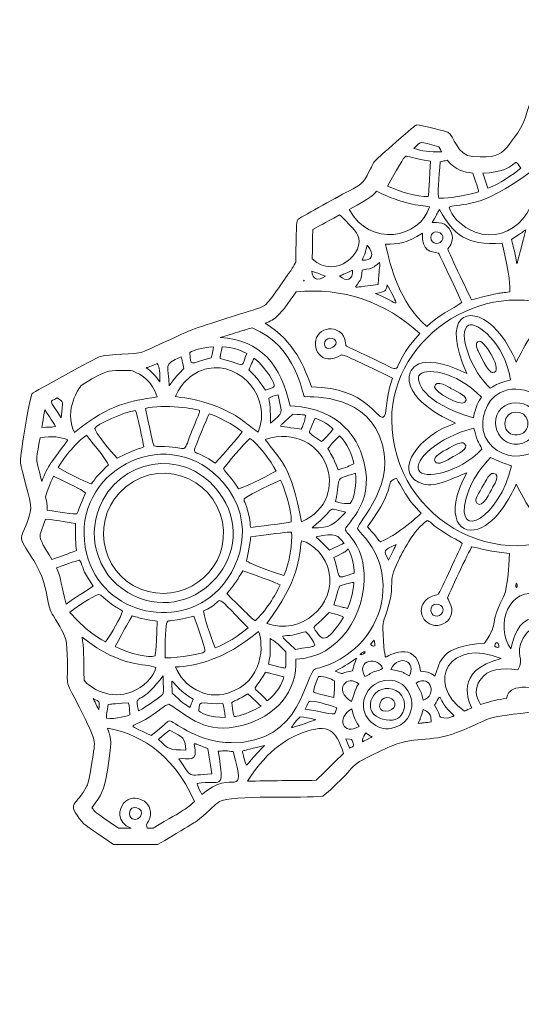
# Model space of a CAD drawing. Header units: inches. Extents: x 24 to 844, y 44 to 821.
# Tile 1 of 5: x 24 to 353, y 175 to 821. Entities that reach past the tile are written whole.
import ezdxf

# ---------------------------------------------------------------- set-up
doc = ezdxf.new("R2010")
doc.units = ezdxf.units.IN
doc.header["$MEASUREMENT"] = 0
doc.layers.add('Layer 1', color=7, linetype='Continuous')

msp = doc.modelspace()

# ---------------------------------------------------------------- linework, layer by layer
at = {"layer": 'Layer 1', "lineweight": 0}
for points, knots in [([(805.5, 345.81), (793.53, 324.5), (792.35, 322.42), (787.32, 308.6), (784.67, 301.33), (762.88, 244.6), (762.07, 241.9), (759.72, 233.99), (755.29, 213.09), (753.63, 211.59), (749.79, 208.12), (726.66, 210.12), (719.3, 203.53), (697.52, 184.05), (697.07, 179.56), (690.16, 177.04), (688.97, 177.47), (691.17, 175.37), (659.79, 195.78), (652.49, 195.78), (651.85, 196.6), (644.31, 192.7), (623.06, 181.73), (642.34, 187), (599.68, 199.52), (582.22, 204.64), (588.27, 200.49), (567.72, 221.21), (563.19, 241.92), (564.52, 240.27), (557.85, 248.77), (546.63, 263.09), (547.69, 262.17), (528.18, 272.92), (514.1, 280.68), (519.44, 280.46), (496.4, 280.19), (474.13, 291.97), (475.64, 291.25), (474.82, 294.48), (470.84, 310.23), (480.76, 296.52), (448.31, 338.26), (437.37, 352.33), (437.6, 353.79), (427.26, 355.05), (397.25, 358.69), (407.42, 355.65), (389.48, 364.18), (376.51, 370.34), (379.85, 369.41), (359.13, 367), (324.28, 362.96), (338.94, 364.49), (310.96, 353.71), (292.58, 346.63), (283.47, 352.09), (265.88, 343.82), (233.25, 328.48), (252.3, 336.95), (223.28, 311.89), (211.28, 310.49), (162.87, 312.96), (155.39, 308.4), (152.56, 306.67), (149.36, 302.88), (142.32, 297.03), (139.78, 294.92), (141.49, 295.9), (114.83, 280.22), (114.83, 280.22), (85.86, 280.29), (85.86, 280.29), (66.63, 293.45), (67.39, 292.75), (65.44, 295.06), (53.96, 308.55), (61.91, 305.04), (68.4, 318.7), (69.54, 321.1), (69.44, 320.28), (72.5, 338.91), (73.61, 345.62), (73.89, 347.34), (71.88, 352.44), (67.29, 364.13), (56.36, 383.58), (55.89, 385.48), (55.15, 388.5), (56.36, 403.28), (55.03, 412.4), (54.08, 418.84), (50.45, 423.5), (46.47, 430.24), (44.25, 433.99), (44.59, 431.76), (41.76, 446.17), (38.03, 465.22), (25.37, 475.76), (25.54, 481.66), (25.63, 484.59), (31.55, 494.84), (31.65, 500.71), (31.74, 506), (25.48, 526.45), (24.84, 530.47), (24.39, 533.32), (30.53, 572.11), (32.51, 576.19), (33.98, 577.25), (74.37, 599.7), (77.43, 600.57), (82.68, 602.06), (100.58, 601.9), (104.59, 603.28), (106.7, 604.01), (128.92, 614.39), (135.07, 617.02), (143, 620.41), (172.56, 629.34), (174.29, 629.95), (183.38, 633.15), (184.33, 631.07), (192.47, 642.95), (205.69, 662.25), (199.4, 651.97), (205.52, 662.36), (205.88, 684.12), (205.66, 688.46), (206.93, 690.31), (207.7, 691.43), (231.13, 704.15), (240.27, 709.05), (248.63, 713.53), (249.31, 713.56), (253.74, 722.03), (258.37, 730.9), (254.91, 726.54), (271.67, 741.51), (284.45, 752.91), (283.95, 751.89), (284.86, 752.43), (288.49, 752.3), (305.07, 747.84), (305.23, 747.75), (309.43, 745.59), (311.08, 732.11), (321.74, 731.6), (335.47, 730.93), (339.33, 732.33), (343.87, 737.57), (343.99, 737.71), (353.67, 749.56), (355.57, 755.7), (356.39, 758.3), (363.51, 779.13), (364.37, 783.59), (365.8, 791.04), (364.18, 800.32), (366.21, 802.45), (368.19, 804.52), (408.19, 806.02), (412.07, 805.98), (415.01, 805.94), (413.04, 806.66), (446.5, 793.09), (458.38, 788.27), (486.47, 795.25), (490.51, 793.12), (491.92, 792.39), (494.81, 788.65), (494.92, 786.31), (495.04, 783.69), (494.15, 783.75), (476.5, 751.6), (467.7, 735.58), (473.26, 732.85), (485.99, 721.16), (507.12, 701.77), (496.94, 708.57), (536.52, 689.37), (576.69, 669.86), (578.17, 657.32), (597.66, 728.98), (619.17, 808.07), (602.9, 821.48), (614.78, 817.41), (617.88, 816.35), (632.29, 783.15), (634.07, 775.58), (638.11, 758.41), (638.84, 750.82), (642.46, 746.48), (645.93, 742.31), (661.86, 736.13), (663.79, 733.55), (665.63, 731.07), (668.3, 710.08), (669.69, 706.37), (671.66, 701.12), (679.36, 693.18), (681.21, 689.17), (682.01, 687.45), (687.93, 662.61), (688.74, 659.59), (690.66, 652.45), (692.05, 651.72), (701.22, 644.51), (746.39, 608.97), (737.9, 617.31), (748.67, 596.96), (758.86, 577.71), (758.65, 576.06), (768.35, 574.48), (775.21, 573.35), (779.79, 567.96), (780.13, 563.46), (781.17, 549.62), (775.86, 557.58), (804.16, 523.89), (827.22, 496.42), (817.84, 511.27), (830.39, 471.63), (844.45, 427.22), (840.38, 460.72), (826.57, 400.98), (818.24, 364.92), (823.75, 378.23), (805.5, 345.81)], [0, 0, 0, 0, 1, 1, 1, 2, 2, 2, 3, 3, 3, 4, 4, 4, 5, 5, 5, 6, 6, 6, 7, 7, 7, 8, 8, 8, 9, 9, 9, 10, 10, 10, 11, 11, 11, 12, 12, 12, 13, 13, 13, 14, 14, 14, 15, 15, 15, 16, 16, 16, 17, 17, 17, 18, 18, 18, 19, 19, 19, 20, 20, 20, 21, 21, 21, 22, 22, 22, 23, 23, 23, 24, 24, 24, 25, 25, 25, 26, 26, 26, 27, 27, 27, 28, 28, 28, 29, 29, 29, 30, 30, 30, 31, 31, 31, 32, 32, 32, 33, 33, 33, 34, 34, 34, 35, 35, 35, 36, 36, 36, 37, 37, 37, 38, 38, 38, 39, 39, 39, 40, 40, 40, 41, 41, 41, 42, 42, 42, 43, 43, 43, 44, 44, 44, 45, 45, 45, 46, 46, 46, 47, 47, 47, 48, 48, 48, 49, 49, 49, 50, 50, 50, 51, 51, 51, 52, 52, 52, 53, 53, 53, 54, 54, 54, 55, 55, 55, 56, 56, 56, 57, 57, 57, 58, 58, 58, 59, 59, 59, 60, 60, 60, 61, 61, 61, 62, 62, 62, 63, 63, 63, 64, 64, 64, 65, 65, 65, 66, 66, 66, 67, 67, 67, 68, 68, 68, 69, 69, 69, 70, 70, 70, 71, 71, 71, 72, 72, 72, 73, 73, 73, 74, 74, 74, 75, 75, 75, 76, 76, 76, 76]), ([(299.31, 738.13), (285.31, 741.8), (288.88, 742.27), (282.85, 736.99), (288.3, 735.43), (293.15, 734.48), (301.21, 734.72), (300.48, 735.98), (301.3, 734.47), (299.31, 738.13)], [0, 0, 0, 0, 1, 1, 1, 2, 2, 2, 3, 3, 3, 3]), ([(292.39, 705.38), (292.74, 708.14), (292.7, 707.11), (293.82, 728.54), (281.92, 730.45), (278.97, 732.25), (277.72, 731.83), (276.56, 731.44), (275.61, 729.76), (265.64, 712.3), (272.92, 709.04), (285.15, 705.12), (292.39, 705.38)], [0, 0, 0, 0, 1, 1, 1, 2, 2, 2, 3, 3, 3, 4, 4, 4, 4]), ([(328.25, 720.76), (328.55, 719.84), (328.02, 721.42), (331.55, 710.87), (338.46, 713.3), (348.25, 719.99), (353.16, 724.12), (346.88, 733.54), (353.25, 721.68), (328.25, 720.76)], [0, 0, 0, 0, 1, 1, 1, 2, 2, 2, 3, 3, 3, 3]), ([(304.91, 729.26), (299.95, 728.21), (303.97, 729.18), (300.28, 728.15), (299.35, 718.68), (298.26, 705.28), (299.44, 704.38), (300, 703.95), (315.92, 705.36), (325.46, 708.6), (324.89, 710.7), (325.03, 710.56), (321.65, 720.88), (315.44, 721.53), (310.86, 722.42), (304.91, 729.26)], [0, 0, 0, 0, 1, 1, 1, 2, 2, 2, 3, 3, 3, 4, 4, 4, 5, 5, 5, 5]), ([(306.23, 698.55), (306.8, 693.15), (314.2, 686.66), (319.01, 683.94), (341.44, 671.29), (369.56, 693.89), (360.09, 722.09), (325.31, 696.15), (314.32, 701.56), (306.23, 698.55)], [0, 0, 0, 0, 1, 1, 1, 2, 2, 2, 3, 3, 3, 3]), ([(240.62, 696.94), (254.06, 671.62), (287.15, 678.04), (293.22, 698.69), (287.02, 699.68), (275.51, 700.23), (258.45, 709), (255.87, 705.79), (256.15, 705.62), (240.62, 696.94)], [0, 0, 0, 0, 1, 1, 1, 2, 2, 2, 3, 3, 3, 3]), ([(216.65, 683.77), (216.55, 679.73), (216.6, 682.77), (216.3, 664.48), (231.6, 650.22), (251.69, 668.71), (246.02, 680.35), (244.79, 682.88), (236.06, 692.18), (234.25, 693.42), (222.52, 686.99), (222.52, 686.99), (216.65, 683.77)], [0, 0, 0, 0, 1, 1, 1, 2, 2, 2, 3, 3, 3, 4, 4, 4, 4]), ([(299.7, 696.88), (296.33, 691.31), (300.31, 696.98), (294.89, 688.3), (297.94, 688.31), (304.54, 689.21), (307.45, 682.14), (309.76, 676.5), (306.6, 673.08), (305.21, 671.22), (306.13, 667.86), (320.75, 637.78), (320.81, 637.67), (341.16, 643.1), (337.57, 641.56), (345.88, 642.93), (346.19, 647.22), (346.07, 651.71), (340.98, 674.81), (316.56, 673.43), (309.39, 680.21), (299.7, 696.88)], [0, 0, 0, 0, 1, 1, 1, 2, 2, 2, 3, 3, 3, 4, 4, 4, 5, 5, 5, 6, 6, 6, 7, 7, 7, 7]), ([(264.45, 674.09), (267.65, 659.14), (273.52, 635.9), (291.43, 620.12), (298.22, 627.03), (308.73, 631.79), (314.46, 635.95), (314.35, 636.25), (300.72, 665.62), (299.03, 668.33), (294.27, 669.29), (287.87, 669.26), (288.57, 681.5), (278.36, 674.77), (272.41, 674.12), (264.45, 674.09)], [0, 0, 0, 0, 1, 1, 1, 2, 2, 2, 3, 3, 3, 4, 4, 4, 5, 5, 5, 5]), ([(294.15, 678.69), (293.99, 673.42), (300.94, 673.52), (302.04, 677.72), (303.23, 682.23), (294.33, 684.7), (294.15, 678.69)], [0, 0, 0, 0, 1, 1, 1, 2, 2, 2, 2]), ([(350.62, 661.19), (351.01, 662.68), (353.34, 671.66), (356.45, 683.62), (353.07, 681.24), (355.63, 682.93), (347.01, 677.34), (348.1, 671.04), (347.51, 677.37), (350.62, 661.19)], [0, 0, 0, 0, 1, 1, 1, 2, 2, 2, 3, 3, 3, 3]), ([(249.16, 663.7), (255.02, 663.14), (257.87, 666.87), (252.39, 673.5), (250.47, 665.71), (251.03, 669.02), (249.16, 663.7)], [0, 0, 0, 0, 1, 1, 1, 2, 2, 2, 2]), ([(244.57, 646.11), (246.71, 645.98), (243.61, 645.65), (259.55, 647.82), (259.94, 658.22), (260.83, 658.02), (260.51, 662.15), (254.93, 658.27), (258.11, 658.75), (248.98, 657.2), (248.51, 650.27), (248.72, 652.07), (244.57, 646.11)], [0, 0, 0, 0, 1, 1, 1, 2, 2, 2, 3, 3, 3, 4, 4, 4, 4]), ([(224.9, 653.21), (219.11, 655.4), (222.09, 654.29), (215.97, 656.54), (216.67, 650.96), (219.9, 649.49), (224.9, 653.21)], [0, 0, 0, 0, 1, 1, 1, 2, 2, 2, 2]), ([(234.24, 653.32), (238.49, 649.29), (243.15, 650.65), (242.71, 657.02), (234.3, 653.38), (236.3, 654.25), (234.24, 653.32)], [0, 0, 0, 0, 1, 1, 1, 2, 2, 2, 2]), ([(268.44, 558.86), (268.71, 491.76), (345.66, 450.68), (399.84, 494.34), (440.26, 526.91), (443.07, 598.02), (386.01, 628.49), (333.09, 656.75), (268.22, 614.51), (268.44, 558.86)], [0, 0, 0, 0, 1, 1, 1, 2, 2, 2, 3, 3, 3, 3]), ([(210.98, 650.59), (210.57, 649.93), (210.68, 649.9), (210.61, 650), (210.54, 650.12), (211.15, 650.21), (211.07, 650.09), (210.99, 649.97), (210.83, 650.61), (210.98, 650.59)], [0, 0, 0, 0, 1, 1, 1, 2, 2, 2, 3, 3, 3, 3]), ([(257.76, 641.85), (273.23, 635.57), (274.67, 629.62), (265.52, 647.47), (264.3, 643.08), (264.91, 643.11), (257.76, 641.85)], [0, 0, 0, 0, 1, 1, 1, 2, 2, 2, 2]), ([(185.42, 622.27), (205, 610.34), (211.39, 592.64), (215.85, 580.6), (253.12, 579.63), (257.95, 559.1), (262.85, 560.76), (265.84, 561.77), (263.42, 570.55), (268.86, 586.33), (239.43, 600.46), (238.63, 600.95), (235.49, 601.5), (221.81, 593.1), (215.04, 606.87), (219.9, 614.3), (222.69, 618.57), (227.94, 619.34), (231.67, 618.04), (238.87, 615.53), (237.77, 608.63), (238.44, 607.62), (239.04, 606.71), (243.46, 605.1), (256.83, 598.8), (280.9, 587.46), (263.53, 590.63), (286.89, 615.47), (264.21, 636.7), (235.94, 645.74), (205.79, 642.9), (194.22, 626.46), (192.45, 625.15), (185.42, 622.27)], [0, 0, 0, 0, 1, 1, 1, 2, 2, 2, 3, 3, 3, 4, 4, 4, 5, 5, 5, 6, 6, 6, 7, 7, 7, 8, 8, 8, 9, 9, 9, 10, 10, 10, 11, 11, 11, 11]), ([(350.18, 516.72), (347.3, 511.12), (340.1, 494.63), (327.57, 488.29), (313.81, 481.34), (301.73, 494.48), (317.61, 524.13), (301.49, 517.53), (294.76, 513.93), (286.08, 517.95), (270.1, 525.36), (286.2, 549.24), (310.33, 556.62), (307.36, 558.38), (278.14, 570.73), (279.92, 587.35), (280.24, 590.36), (283.72, 605.58), (317.82, 589.32), (300.45, 627.17), (318.69, 635.28), (334.94, 620.16), (343.37, 612.31), (347.48, 602.27), (350.18, 596.84), (359.14, 614.15), (362.66, 619.89), (372.36, 625.13), (385.76, 632.38), (398.15, 621.49), (382.78, 589.32), (392.85, 593.83), (403.88, 599), (413.6, 595.48), (421.24, 592.71), (423.14, 585.89), (417.42, 577.04), (409.7, 565.11), (395.92, 560.1), (390.04, 556.25), (409.84, 550.82), (432.48, 524.77), (414.29, 517.85), (409.35, 515.96), (400.61, 515.49), (382.78, 524.24), (386.56, 515.73), (397.94, 486.43), (379.65, 486.26), (372.87, 486.2), (362.1, 491.1), (350.18, 516.72)], [0, 0, 0, 0, 1, 1, 1, 2, 2, 2, 3, 3, 3, 4, 4, 4, 5, 5, 5, 6, 6, 6, 7, 7, 7, 8, 8, 8, 9, 9, 9, 10, 10, 10, 11, 11, 11, 12, 12, 12, 13, 13, 13, 14, 14, 14, 15, 15, 15, 16, 16, 16, 17, 17, 17, 17]), ([(346.36, 585.26), (342.29, 609.79), (324.21, 623.33), (319.04, 621.03), (310.61, 617.29), (321.34, 589.61), (333.1, 579.76), (338.5, 582.51), (334.29, 581.55), (346.36, 585.26)], [0, 0, 0, 0, 1, 1, 1, 2, 2, 2, 3, 3, 3, 3]), ([(155.85, 612.83), (182.66, 611.76), (195.9, 594.36), (201.76, 568.18), (236.77, 566.61), (246.12, 543.33), (248.36, 537.26), (260.16, 505.27), (238.03, 490.57), (238.03, 487.16), (238.02, 484.08), (249.41, 478.29), (250.29, 458.15), (251.44, 431.51), (234.51, 403.02), (205.58, 401.85), (206.56, 380.4), (192.33, 364.02), (170.08, 358.31), (146.2, 352.18), (135.59, 364.25), (122.3, 372.26), (119.14, 371.28), (120.91, 371.9), (112.05, 365.6), (97.17, 355.04), (92.12, 360.99), (110.53, 351.82), (123.63, 362), (119.8, 360.18), (122.89, 361.48), (127.56, 359.34), (141.9, 347.38), (163.2, 347.08), (210.08, 346.42), (211.28, 392.79), (218.46, 395.59), (219.88, 396.14), (230.91, 397.26), (244.03, 408.61), (260.21, 422.62), (267.28, 445.55), (259.76, 466.52), (254.87, 480.15), (246.35, 484.98), (246.1, 487.53), (245.68, 491.94), (273.31, 516.63), (260.51, 548.27), (248.84, 577.09), (211.6, 573.88), (211.24, 574.11), (209.37, 575.28), (207.14, 606.44), (176.79, 619.35), (168.51, 616.78), (174.28, 618.57), (155.85, 612.83)], [0, 0, 0, 0, 1, 1, 1, 2, 2, 2, 3, 3, 3, 4, 4, 4, 5, 5, 5, 6, 6, 6, 7, 7, 7, 8, 8, 8, 9, 9, 9, 10, 10, 10, 11, 11, 11, 12, 12, 12, 13, 13, 13, 14, 14, 14, 15, 15, 15, 16, 16, 16, 17, 17, 17, 18, 18, 18, 19, 19, 19, 19]), ([(231.97, 609.69), (231.78, 613.5), (223.97, 613.64), (224.38, 608.57), (224.83, 602.93), (232.12, 606.63), (231.97, 609.69)], [0, 0, 0, 0, 1, 1, 1, 2, 2, 2, 2]), ([(326.13, 610.42), (329.66, 610.79), (342.21, 589.74), (334.78, 589.93), (333.86, 589.95), (331.44, 590.58), (325.09, 604.17), (324.36, 605.76), (322.52, 610.04), (326.13, 610.42)], [0, 0, 0, 0, 1, 1, 1, 2, 2, 2, 3, 3, 3, 3]), ([(136.09, 603.17), (136.72, 593.4), (135.31, 595.65), (150.06, 599.58), (151.31, 604.8), (150.46, 600.85), (151.61, 606.87), (142.69, 606.26), (138.85, 604.46), (136.09, 603.17)], [0, 0, 0, 0, 1, 1, 1, 2, 2, 2, 3, 3, 3, 3]), ([(157.22, 606.87), (155.58, 598.68), (156.18, 601.82), (155.79, 599.11), (173.69, 595), (169, 591.26), (173.34, 602.45), (166.58, 605.52), (165.51, 606.11), (157.22, 606.87)], [0, 0, 0, 0, 1, 1, 1, 2, 2, 2, 3, 3, 3, 3]), ([(107.28, 592.98), (111, 590.49), (112.06, 589.28), (116.27, 583.94), (116.7, 593.04), (115.52, 594.19), (114.57, 595.95), (108.78, 593.39), (107.68, 593.12), (107.28, 592.98)], [0, 0, 0, 0, 1, 1, 1, 2, 2, 2, 3, 3, 3, 3]), ([(130.24, 600.3), (118.13, 595.15), (121.9, 594.48), (122.48, 581.2), (126.09, 585.94), (123.11, 583.21), (132.15, 592.54), (130.37, 600.22), (131.25, 596.97), (130.24, 600.3)], [0, 0, 0, 0, 1, 1, 1, 2, 2, 2, 3, 3, 3, 3]), ([(180.74, 550.75), (190.22, 573.58), (169.02, 596.88), (148, 592.61), (135.96, 590.17), (128.86, 580.29), (126.65, 574.15), (128.44, 573.67), (141.11, 572.97), (155.49, 566.96), (168.54, 561.52), (174.4, 555.17), (180.74, 550.75)], [0, 0, 0, 0, 1, 1, 1, 2, 2, 2, 3, 3, 3, 4, 4, 4, 4]), ([(191.43, 581.06), (191.71, 582.03), (187.44, 591.74), (178.12, 599.47), (177.89, 598.95), (175.22, 592.74), (174.77, 591.7), (184.66, 581.24), (181.7, 583.61), (185.64, 578.33), (189.79, 579.73), (191.16, 580.16), (191.43, 581.06)], [0, 0, 0, 0, 1, 1, 1, 2, 2, 2, 3, 3, 3, 4, 4, 4, 4]), ([(114.48, 574.03), (111.7, 584.09), (104.24, 588.81), (98.28, 591.02), (96.32, 591.75), (83.84, 591.23), (82.06, 590.64), (76.85, 588.89), (65.66, 582.6), (64.54, 581.12), (63.71, 580.03), (53.04, 566.09), (60.27, 550.51), (85.08, 570.36), (96.12, 570.73), (114.48, 574.03)], [0, 0, 0, 0, 1, 1, 1, 2, 2, 2, 3, 3, 3, 4, 4, 4, 5, 5, 5, 5]), ([(286.27, 587.85), (284.85, 584.97), (287.13, 570.37), (322, 560.3), (323.94, 568.04), (323.63, 567.71), (327.25, 573.79), (310.4, 591.25), (289.08, 593.54), (286.27, 587.85)], [0, 0, 0, 0, 1, 1, 1, 2, 2, 2, 3, 3, 3, 3]), ([(296.57, 580.43), (296.71, 586.38), (307.16, 579.59), (307.24, 579.54), (311.91, 577.03), (319.78, 573.93), (316.45, 570.43), (313.59, 567.41), (296.49, 577.16), (296.57, 580.43)], [0, 0, 0, 0, 1, 1, 1, 2, 2, 2, 3, 3, 3, 3]), ([(372.62, 557.85), (372.45, 575.49), (352.14, 583.46), (339.41, 576.68), (329.43, 571.36), (327.05, 558.74), (328.5, 551.92), (333.56, 528.06), (372.89, 529.2), (372.62, 557.85)], [0, 0, 0, 0, 1, 1, 1, 2, 2, 2, 3, 3, 3, 3]), ([(187.79, 573.2), (188.5, 567.07), (188.7, 572.8), (188.98, 556.72), (197.43, 564.36), (196.87, 561.59), (193.88, 575.35), (192.87, 575.11), (192.3, 575.19), (187.79, 573.2)], [0, 0, 0, 0, 1, 1, 1, 2, 2, 2, 3, 3, 3, 3]), ([(51.67, 560.3), (52.66, 572.23), (53.55, 570.14), (49.04, 573.26), (43.53, 570.23), (43.42, 573.06), (51.67, 560.3)], [0, 0, 0, 0, 1, 1, 1, 2, 2, 2, 2]), ([(106.83, 566.39), (111.61, 543.65), (112.11, 542.95), (112.48, 541.9), (115.97, 540.91), (112.56, 541.88), (122.41, 541.19), (135.66, 540.26), (131.19, 536.45), (137.57, 552.05), (142.53, 564.17), (142.74, 564.27), (142.28, 564.99), (141.6, 566.05), (118.21, 569.6), (106.83, 566.39)], [0, 0, 0, 0, 1, 1, 1, 2, 2, 2, 3, 3, 3, 4, 4, 4, 5, 5, 5, 5]), ([(342.63, 568.04), (348.27, 571.49), (356.9, 570.64), (361.21, 565.1), (364.54, 560.8), (366.17, 550.07), (357.45, 545.06), (340.57, 535.35), (328.73, 559.56), (342.63, 568.04)], [0, 0, 0, 0, 1, 1, 1, 2, 2, 2, 3, 3, 3, 3]), ([(47.88, 554.45), (46.64, 556.73), (44.08, 561.02), (40.85, 565.38), (39.03, 554.66), (40.46, 563.08), (38.9, 553.89), (47.11, 554.56), (42.94, 553.69), (47.88, 554.45)], [0, 0, 0, 0, 1, 1, 1, 2, 2, 2, 3, 3, 3, 3]), ([(100.46, 565.05), (93.09, 564.34), (74.21, 555.61), (73.68, 553.33), (73.23, 551.43), (84.36, 537.66), (88.33, 533.79), (105.44, 541.89), (102.02, 539.26), (105.74, 541.23), (105.23, 545.1), (101.61, 561.67), (100.46, 565.05)], [0, 0, 0, 0, 1, 1, 1, 2, 2, 2, 3, 3, 3, 4, 4, 4, 4]), ([(152.68, 530.57), (159.46, 537.71), (167.28, 546.99), (170.36, 550.99), (164.79, 555.84), (154.19, 561.16), (148.62, 562.93), (147.19, 559.97), (139.79, 541.6), (139.75, 541.5), (137.43, 535.56), (140.12, 539.38), (152.68, 530.57)], [0, 0, 0, 0, 1, 1, 1, 2, 2, 2, 3, 3, 3, 4, 4, 4, 4]), ([(209.04, 552.78), (210.63, 556.11), (211.16, 557.44), (212.03, 561.85), (210.85, 562.12), (212.62, 562.15), (203.55, 562.69), (194.71, 554.41), (196.76, 556.4), (195.43, 554.75), (197.24, 554.49), (207.23, 553.04), (209.04, 552.78)], [0, 0, 0, 0, 1, 1, 1, 2, 2, 2, 3, 3, 3, 4, 4, 4, 4]), ([(342.66, 556.65), (342.64, 545.56), (359.21, 546.91), (357.7, 557.78), (356.46, 566.75), (342.67, 565.84), (342.66, 556.65)], [0, 0, 0, 0, 1, 1, 1, 2, 2, 2, 2]), ([(157.92, 517.72), (123.64, 557.54), (62.1, 528.09), (66.84, 479.68), (71.34, 433.65), (123.72, 419.61), (152.16, 444.85), (168.7, 459.52), (180.68, 491.28), (157.92, 517.72)], [0, 0, 0, 0, 1, 1, 1, 2, 2, 2, 3, 3, 3, 3]), ([(185.4, 546.09), (194.49, 533.19), (202.7, 529.47), (209.16, 491.88), (244.08, 507.22), (225.49, 558.35), (185.4, 546.09)], [0, 0, 0, 0, 1, 1, 1, 2, 2, 2, 2]), ([(218.24, 560.06), (214.87, 552.85), (214.44, 550.84), (214.41, 550.75), (214.48, 550.69), (214.3, 549.98), (222.42, 544.66), (225.31, 547.29), (227.08, 548.91), (229.94, 552.9), (229.13, 553.64), (225.96, 557.03), (218.24, 560.06)], [0, 0, 0, 0, 1, 1, 1, 2, 2, 2, 3, 3, 3, 4, 4, 4, 4]), ([(322.24, 553.49), (297.72, 547.13), (283.11, 532.23), (286.15, 525.82), (289.11, 519.6), (312.38, 523.73), (327.61, 539.68), (325.22, 545.11), (325.54, 541.76), (322.24, 553.49)], [0, 0, 0, 0, 1, 1, 1, 2, 2, 2, 3, 3, 3, 3]), ([(38.89, 518.54), (42.9, 529.23), (45.78, 531.62), (55.97, 545.73), (51.25, 547.49), (45.79, 548.68), (37.74, 547.07), (34.85, 530.06), (34.6, 535.78), (38.89, 518.54)], [0, 0, 0, 0, 1, 1, 1, 2, 2, 2, 3, 3, 3, 3]), ([(68.18, 548.75), (66.01, 547.51), (56.82, 539.76), (49.64, 527.58), (66.49, 518.02), (70.6, 517.24), (71.44, 517.02), (76.25, 522.42), (70.58, 517.86), (82.58, 529.33), (81.71, 532.32), (68.5, 548.46), (68.18, 548.75)], [0, 0, 0, 0, 1, 1, 1, 2, 2, 2, 3, 3, 3, 4, 4, 4, 4]), ([(167.86, 513.57), (175.72, 516.13), (189.82, 523.75), (192.57, 525.32), (189.67, 531.63), (179.86, 544.22), (175.38, 546.7), (171.37, 543.28), (160.21, 529.64), (158.06, 526.87), (160.42, 522.72), (163.59, 520.94), (167.86, 513.57)], [0, 0, 0, 0, 1, 1, 1, 2, 2, 2, 3, 3, 3, 4, 4, 4, 4]), ([(233.28, 526.15), (238.94, 527.68), (240.89, 528.65), (243.55, 530.09), (242.76, 535.41), (239.36, 543.43), (234.24, 548.36), (229.47, 543.88), (228.77, 542.86), (226.6, 540.12), (229.58, 534.22), (229.38, 536.23), (233.28, 526.15)], [0, 0, 0, 0, 1, 1, 1, 2, 2, 2, 3, 3, 3, 4, 4, 4, 4]), ([(316.03, 543.43), (320.2, 540.1), (310.67, 535.86), (308.74, 534.77), (304.16, 532.18), (298.55, 528.55), (296.84, 531.55), (295.46, 533.97), (298.95, 536.44), (304.13, 539.3), (310.26, 542.68), (314.11, 544.97), (316.03, 543.43)], [0, 0, 0, 0, 1, 1, 1, 2, 2, 2, 3, 3, 3, 4, 4, 4, 4]), ([(78.88, 506.2), (95.34, 536.47), (138.07, 539.26), (157.44, 508.02), (182.23, 468.05), (136.15, 421.31), (95.23, 445.67), (74.54, 457.99), (67.19, 484.7), (78.88, 506.2)], [0, 0, 0, 0, 1, 1, 1, 2, 2, 2, 3, 3, 3, 3]), ([(103.81, 447.85), (130.1, 437.29), (159.46, 457.6), (158.02, 486.19), (156.46, 517.34), (120.35, 536.01), (94.04, 514.87), (70.63, 496.05), (76.37, 458.87), (103.81, 447.85)], [0, 0, 0, 0, 1, 1, 1, 2, 2, 2, 3, 3, 3, 3]), ([(346.97, 528.71), (340.86, 531.34), (345.59, 528.46), (333.34, 534.15), (332.77, 533.55), (321.08, 522.23), (317.24, 507.5), (309.61, 478.25), (339.62, 494.94), (346.97, 528.71)], [0, 0, 0, 0, 1, 1, 1, 2, 2, 2, 3, 3, 3, 3]), ([(241.16, 504.06), (244.31, 507.73), (245.28, 517.01), (244.74, 523.88), (230.54, 519.31), (235.19, 522.95), (231.61, 505.37), (237.91, 503.26), (241.08, 504.05), (241.16, 504.06)], [0, 0, 0, 0, 1, 1, 1, 2, 2, 2, 3, 3, 3, 3]), ([(335.15, 523.73), (340.47, 523.23), (334.86, 514.92), (334.51, 514.3), (333.17, 511.9), (328.12, 500.21), (324.3, 504.22), (322.24, 506.39), (325.28, 510.13), (329.01, 516.81), (330.25, 519.04), (332.57, 523.97), (335.15, 523.73)], [0, 0, 0, 0, 1, 1, 1, 2, 2, 2, 3, 3, 3, 4, 4, 4, 4]), ([(42.48, 499.73), (44.45, 499.37), (56.55, 497.14), (61.84, 497.16), (63.53, 500.18), (61.32, 496.3), (67.55, 510.99), (64.49, 513.19), (64.12, 513.49), (46.65, 521.85), (46.06, 520.79), (44.64, 518.83), (41.35, 508.43), (42.66, 502.69), (42.5, 501.76), (42.48, 499.73)], [0, 0, 0, 0, 1, 1, 1, 2, 2, 2, 3, 3, 3, 4, 4, 4, 5, 5, 5, 5]), ([(202.42, 491.94), (203.07, 500.46), (197.26, 516.05), (195.43, 519.35), (185.15, 514.7), (172.43, 508.49), (171.75, 506.97), (170.98, 505.27), (172.32, 506.46), (174.68, 496.28), (176.15, 489.94), (175.03, 492.16), (175.91, 488.33), (178.16, 488.52), (200.06, 491.12), (202.42, 491.94)], [0, 0, 0, 0, 1, 1, 1, 2, 2, 2, 3, 3, 3, 4, 4, 4, 5, 5, 5, 5]), ([(252.51, 488.78), (261.21, 479.08), (257.72, 481.82), (261.03, 478.91), (265.74, 480.38), (278.39, 488.39), (287.73, 497.73), (278.33, 507.33), (278.78, 508.66), (271.49, 520.54), (262.72, 517.24), (273.26, 516.87), (252.51, 488.78)], [0, 0, 0, 0, 1, 1, 1, 2, 2, 2, 3, 3, 3, 4, 4, 4, 4]), ([(238.3, 498.33), (223.58, 501.64), (233.75, 501.98), (216.2, 488.13), (228.64, 487.82), (229.98, 489.82), (238.3, 498.33)], [0, 0, 0, 0, 1, 1, 1, 2, 2, 2, 2]), ([(45.53, 467.24), (52, 469.6), (55.23, 470.78), (61.7, 473.14), (61.05, 478.24), (61.05, 476.76), (60.98, 490.93), (53.12, 492.18), (47.62, 493.09), (41.28, 493.7), (36.81, 480.07), (35.14, 484.58), (45.53, 467.24)], [0, 0, 0, 0, 1, 1, 1, 2, 2, 2, 3, 3, 3, 4, 4, 4, 4]), ([(287.37, 393.97), (292.85, 393.6), (293.18, 393.17), (296.75, 390.64), (300.66, 400.89), (299.88, 410.2), (329.41, 412.29), (339.77, 427.91), (331.97, 424.03), (341.11, 441.5), (342.78, 444.69), (344.5, 448.63), (345.76, 471.11), (324.67, 473.66), (329.4, 474.26), (321.01, 475.65), (319.22, 472.96), (305.08, 443.12), (305.13, 441.91), (305.19, 440.36), (310.49, 434.81), (306.35, 428.55), (303.59, 424.4), (297.78, 422.55), (293.12, 425.05), (286.17, 428.78), (284.19, 441.4), (298.94, 444.35), (300.45, 446.63), (313.72, 475.37), (314.72, 477.79), (310.38, 481.35), (312.16, 478.73), (300.89, 486.2), (292.12, 492.02), (296.19, 490.78), (291.81, 492.88), (283.08, 487.33), (274.72, 470.57), (272.83, 466.7), (264.69, 449.94), (271.82, 454.01), (265.06, 432.35), (262.58, 424.37), (262.2, 427.71), (263.07, 413.84), (263.78, 402.56), (264.46, 403.43), (264.57, 403.17), (264.76, 403.26), (284.44, 415.63), (287.37, 393.97)], [0, 0, 0, 0, 1, 1, 1, 2, 2, 2, 3, 3, 3, 4, 4, 4, 5, 5, 5, 6, 6, 6, 7, 7, 7, 8, 8, 8, 9, 9, 9, 10, 10, 10, 11, 11, 11, 12, 12, 12, 13, 13, 13, 14, 14, 14, 15, 15, 15, 16, 16, 16, 17, 17, 17, 17]), ([(176.09, 482.21), (175.32, 478.38), (176.48, 483.24), (173.1, 466.21), (175.87, 464.71), (179.59, 462.87), (197.58, 456.66), (201.51, 464.49), (203.34, 478.78), (202.71, 485.2), (199.34, 485.24), (195.13, 484.6), (176.09, 482.21)], [0, 0, 0, 0, 1, 1, 1, 2, 2, 2, 3, 3, 3, 4, 4, 4, 4]), ([(218.81, 482.08), (220.95, 479.73), (218.34, 482.77), (227.55, 473.37), (237.6, 478.2), (234.99, 477.02), (237.22, 477.79), (233.04, 483.16), (231.87, 484.88), (218.81, 482.08)], [0, 0, 0, 0, 1, 1, 1, 2, 2, 2, 3, 3, 3, 3]), ([(186.48, 425.37), (208.68, 417.03), (232.12, 437.13), (227.21, 459.56), (225.24, 468.57), (217.44, 477.63), (209.16, 479.58), (207.54, 468.21), (207.82, 453.77), (186.48, 425.37)], [0, 0, 0, 0, 1, 1, 1, 2, 2, 2, 3, 3, 3, 3]), ([(239.85, 474.33), (236.88, 471.35), (239.2, 473.11), (230.54, 468.48), (235.27, 453.63), (231.2, 454.18), (243.79, 458.33), (243.66, 463.01), (243.1, 467.85), (239.85, 474.33)], [0, 0, 0, 0, 1, 1, 1, 2, 2, 2, 3, 3, 3, 3]), ([(266.24, 466.93), (271.83, 477.76), (270.6, 475.49), (271.25, 477.2), (262.68, 472.69), (263.02, 473.89), (266.24, 466.93)], [0, 0, 0, 0, 1, 1, 1, 2, 2, 2, 2]), ([(54.82, 437.93), (59.88, 441.52), (61.58, 442.59), (72.68, 449.85), (64.1, 462.01), (66.94, 461.04), (63.69, 466.87), (63.14, 466.72), (61.42, 466.51), (48.62, 461.75), (52.04, 454.42), (51.31, 450.58), (54.82, 437.93)], [0, 0, 0, 0, 1, 1, 1, 2, 2, 2, 3, 3, 3, 4, 4, 4, 4]), ([(170.83, 459.88), (165.91, 452.68), (169.92, 456.8), (160.33, 444.84), (178.09, 427.1), (176.18, 429.02), (178.83, 427.05), (185.1, 432.45), (192.66, 444.31), (195.19, 450.57), (192.22, 452.15), (194.05, 451.49), (170.83, 459.88)], [0, 0, 0, 0, 1, 1, 1, 2, 2, 2, 3, 3, 3, 4, 4, 4, 4]), ([(349.82, 450.4), (349.67, 449.02), (350.24, 447.93), (350.82, 449.58), (351.11, 450.43), (350.15, 453.49), (349.82, 450.4)], [0, 0, 0, 0, 1, 1, 1, 2, 2, 2, 2]), ([(174.18, 422.51), (147.68, 449.01), (161.35, 439.79), (144.92, 433.49), (146.4, 425.48), (151.3, 412.48), (152.68, 409.25), (154.46, 409.95), (164.67, 413.95), (174.18, 422.51)], [0, 0, 0, 0, 1, 1, 1, 2, 2, 2, 3, 3, 3, 3]), ([(234.12, 449.85), (232.62, 444.82), (233.78, 448.7), (230.42, 437.55), (236.75, 435.73), (235.54, 436.04), (239.49, 435.17), (240.53, 437.61), (243.37, 444.82), (243.67, 452.24), (240.47, 451.73), (239.68, 451.72), (234.12, 449.85)], [0, 0, 0, 0, 1, 1, 1, 2, 2, 2, 3, 3, 3, 4, 4, 4, 4]), ([(384.33, 423.22), (383.61, 430.9), (374.33, 440.8), (366.04, 443.78), (345.41, 451.2), (335.68, 423.15), (346.67, 408.67), (348.74, 417.36), (351.03, 425.92), (360.79, 429.06), (371.87, 432.62), (378.81, 427.36), (384.33, 423.22)], [0, 0, 0, 0, 1, 1, 1, 2, 2, 2, 3, 3, 3, 4, 4, 4, 4]), ([(80.68, 413.31), (84.44, 418.38), (90.91, 429.46), (91.77, 433.33), (88.59, 436.01), (88.91, 434.57), (83.47, 438.82), (78.92, 442.38), (78.04, 444.19), (76.37, 444.28), (74.78, 444.37), (66.07, 439.32), (57.23, 432.73), (57.41, 432.53), (67.99, 419.39), (80.68, 413.31)], [0, 0, 0, 0, 1, 1, 1, 2, 2, 2, 3, 3, 3, 4, 4, 4, 5, 5, 5, 5]), ([(302.08, 434.19), (301.97, 439.34), (293.35, 439.34), (294.13, 433.47), (294.79, 428.51), (302.18, 429.3), (302.08, 434.19)], [0, 0, 0, 0, 1, 1, 1, 2, 2, 2, 2]), ([(98.12, 430.27), (93.82, 422.7), (93.66, 422.44), (87.01, 410.09), (96.78, 405.04), (109.21, 402.71), (113.19, 403.97), (113.33, 404.77), (113.74, 405.47), (114.59, 426.81), (99.27, 429.1), (105.4, 428.56), (98.12, 430.27)], [0, 0, 0, 0, 1, 1, 1, 2, 2, 2, 3, 3, 3, 4, 4, 4, 4]), ([(145.45, 406.61), (146.52, 407.98), (145.54, 410.17), (138.71, 430.15), (121.97, 425.91), (122.59, 427.52), (121.62, 426.75), (120.28, 425.67), (119.7, 421.03), (119.73, 402.69), (129.44, 402.75), (144.45, 405.34), (145.45, 406.61)], [0, 0, 0, 0, 1, 1, 1, 2, 2, 2, 3, 3, 3, 4, 4, 4, 4]), ([(227.43, 432.42), (218.12, 423.09), (220.25, 426.1), (217.24, 422.65), (223.13, 413.17), (224.97, 411.51), (236.86, 429.31), (233.87, 430.93), (234.51, 430.73), (227.43, 432.42)], [0, 0, 0, 0, 1, 1, 1, 2, 2, 2, 3, 3, 3, 3]), ([(343.84, 376.13), (344.07, 377.35), (344.65, 387.27), (366.42, 381.79), (363.98, 389.99), (362.96, 398.98), (368.82, 403.03), (374.55, 407), (380.92, 404.43), (389.22, 390.15), (391.96, 395.25), (398.1, 406.42), (407.1, 404.36), (412.3, 403.17), (415.38, 398.77), (411.91, 381.79), (434.93, 388.42), (439.3, 375.25), (429.95, 365.53), (436.91, 364.54), (438.21, 363.92), (441.2, 362.21), (459.66, 374.07), (454.07, 385.41), (451.6, 388.61), (442.54, 400.33), (428.43, 393.06), (426.02, 396.13), (424.29, 398.32), (428.31, 409.77), (422.1, 418.17), (417.55, 424.32), (410.45, 425.42), (404.11, 422.48), (394.13, 417.87), (392.44, 407.66), (389.15, 407.54), (385.7, 407.41), (384.01, 418.83), (373.09, 422.88), (372.76, 423), (360.95, 427.69), (354.66, 415.57), (348.79, 404.25), (356.05, 402.39), (351.13, 394.93), (340.48, 396.07), (331.55, 396.08), (326.19, 387.89), (322.94, 382.94), (323.22, 377.88), (326.64, 372.05), (334.74, 374.82), (337.32, 375.12), (343.84, 376.13)], [0, 0, 0, 0, 1, 1, 1, 2, 2, 2, 3, 3, 3, 4, 4, 4, 5, 5, 5, 6, 6, 6, 7, 7, 7, 8, 8, 8, 9, 9, 9, 10, 10, 10, 11, 11, 11, 12, 12, 12, 13, 13, 13, 14, 14, 14, 15, 15, 15, 16, 16, 16, 17, 17, 17, 18, 18, 18, 18]), ([(126.65, 396.72), (131.54, 383.98), (146.18, 374.99), (161, 379.6), (184.77, 387), (184.49, 412.23), (180.98, 420.12), (158.54, 401.06), (139.52, 397.42), (126.65, 396.72)], [0, 0, 0, 0, 1, 1, 1, 2, 2, 2, 3, 3, 3, 3]), ([(66.59, 388.11), (70.62, 382.69), (83.97, 374.83), (97.96, 380.43), (105.26, 383.35), (112.36, 389.8), (113.73, 396.33), (106.17, 399.93), (93.17, 394.82), (65.32, 416.22), (66.45, 409.97), (66.33, 403.52), (66.59, 388.11)], [0, 0, 0, 0, 1, 1, 1, 2, 2, 2, 3, 3, 3, 4, 4, 4, 4]), ([(198.54, 396), (199.03, 397.83), (199.03, 395.99), (199.01, 406.63), (192.67, 413.07), (191.37, 413.95), (188.63, 415.34), (188.75, 398.37), (188.84, 407.09), (187.55, 398.63), (198.49, 395.81), (196.46, 396.35), (198.54, 396)], [0, 0, 0, 0, 1, 1, 1, 2, 2, 2, 3, 3, 3, 4, 4, 4, 4]), ([(205.34, 408.3), (218.99, 410.37), (216.48, 410.03), (218.1, 411.04), (215.52, 417.35), (211.91, 419.79), (211.83, 419.85), (208.32, 419.22), (206.32, 417.99), (201.82, 417.49), (195.44, 416.78), (193.91, 418.82), (205.34, 408.3)], [0, 0, 0, 0, 1, 1, 1, 2, 2, 2, 3, 3, 3, 4, 4, 4, 4]), ([(254.54, 411.52), (254.55, 411.47), (256.46, 409.71), (257.27, 410.6), (257.61, 410.98), (257.16, 413.14), (256.92, 414.39), (256.76, 414.23), (254.44, 411.99), (254.54, 411.52)], [0, 0, 0, 0, 1, 1, 1, 2, 2, 2, 3, 3, 3, 3]), ([(321, 369.84), (319.41, 372.79), (308.67, 394.69), (340.27, 402.21), (307.12, 416.35), (289.41, 386.84), (316.1, 367.7), (317.98, 368.55), (316.09, 367.72), (321, 369.84)], [0, 0, 0, 0, 1, 1, 1, 2, 2, 2, 3, 3, 3, 3]), ([(338.64, 409.81), (338.98, 410.35), (337.88, 414.69), (336.37, 411.85), (334.86, 409), (338.4, 409.45), (338.64, 409.81)], [0, 0, 0, 0, 1, 1, 1, 2, 2, 2, 2]), ([(248.44, 404.78), (248.49, 404.79), (251.5, 405.8), (251.04, 406.59), (250.65, 407.26), (245.97, 404.59), (248.44, 404.78)], [0, 0, 0, 0, 1, 1, 1, 2, 2, 2, 2]), ([(231.25, 393.97), (239.96, 391.02), (231.74, 392.74), (242.69, 394.18), (244.54, 399.69), (242.27, 394.04), (245.39, 402.48), (239.47, 398.53), (239.9, 398.64), (231.25, 393.97)], [0, 0, 0, 0, 1, 1, 1, 2, 2, 2, 3, 3, 3, 3]), ([(262.47, 395.67), (260.03, 403.66), (244.59, 401.74), (250.83, 390.39), (255.8, 392.51), (252.5, 391.77), (255.63, 393.13), (258.34, 394.31), (259.39, 393.75), (262.47, 395.67)], [0, 0, 0, 0, 1, 1, 1, 2, 2, 2, 3, 3, 3, 3]), ([(279.97, 390.99), (284.62, 399.46), (274.14, 406.27), (267.77, 395.09), (279.97, 392.52), (272.68, 394.3), (279.97, 390.99)], [0, 0, 0, 0, 1, 1, 1, 2, 2, 2, 2]), ([(124.39, 379.64), (130.87, 373.26), (132.78, 372.12), (135.97, 370.21), (136.34, 370.96), (136.03, 369.77), (138.12, 375.7), (121.86, 385.13), (124.3, 394.63), (124.39, 379.64)], [0, 0, 0, 0, 1, 1, 1, 2, 2, 2, 3, 3, 3, 3]), ([(118.19, 378.8), (118.94, 380.05), (118.69, 382.37), (118.42, 390.99), (106.13, 374.37), (103.18, 377.65), (101.73, 374.8), (101.64, 374.63), (100.71, 372.7), (102.42, 367.94), (108.66, 371.42), (117.49, 377.63), (118.19, 378.8)], [0, 0, 0, 0, 1, 1, 1, 2, 2, 2, 3, 3, 3, 4, 4, 4, 4]), ([(185.64, 393.25), (176.35, 377.76), (176.51, 386.41), (186.75, 374.49), (192.99, 379.26), (196.66, 385.78), (197.7, 390.27), (189.78, 392.48), (186.77, 393.01), (185.64, 393.25)], [0, 0, 0, 0, 1, 1, 1, 2, 2, 2, 3, 3, 3, 3]), ([(220.71, 390.48), (220.6, 390.32), (219.39, 390.13), (217.04, 380.36), (219.18, 379.4), (219.61, 379.21), (230.42, 376.66), (231.19, 385.39), (230.86, 387.51), (230.86, 387.61), (228.53, 389.01), (224.6, 390.58), (220.71, 390.48)], [0, 0, 0, 0, 1, 1, 1, 2, 2, 2, 3, 3, 3, 4, 4, 4, 4]), ([(242.12, 374.03), (245.62, 385.85), (246.34, 384.8), (246.92, 385.38), (239.35, 392.77), (229.71, 381.15), (242.12, 374.03)], [0, 0, 0, 0, 1, 1, 1, 2, 2, 2, 2]), ([(267.86, 356.37), (288.07, 360.36), (284.32, 387.25), (267.38, 387.98), (256.13, 388.47), (251.09, 379.59), (250.15, 374.88), (247.75, 362.93), (259.48, 354.72), (267.86, 356.37)], [0, 0, 0, 0, 1, 1, 1, 2, 2, 2, 3, 3, 3, 3]), ([(289.16, 374.99), (298.21, 377.91), (294.5, 392.23), (284.51, 386.21), (289.63, 376.52), (287.18, 380.87), (289.16, 374.99)], [0, 0, 0, 0, 1, 1, 1, 2, 2, 2, 2]), ([(270.75, 362.22), (266.54, 360.91), (257.93, 362.6), (255.35, 367.45), (253.47, 370.97), (254.32, 377.98), (259.98, 381.19), (264.76, 383.89), (273.59, 383.26), (276.28, 375.11), (278.33, 368.89), (274.44, 363.37), (270.75, 362.22)], [0, 0, 0, 0, 1, 1, 1, 2, 2, 2, 3, 3, 3, 4, 4, 4, 4]), ([(309.51, 364.76), (296.38, 375.87), (302.85, 381.81), (296.45, 371.64), (302.66, 362.03), (296.94, 364.4), (305.15, 363.07), (309.76, 364.73), (308.13, 364.19), (309.51, 364.76)], [0, 0, 0, 0, 1, 1, 1, 2, 2, 2, 3, 3, 3, 3]), ([(76.21, 368.78), (76.84, 375.18), (77.26, 373.58), (72.65, 375.97), (73.77, 373.74), (72.66, 375.98), (76.21, 368.78)], [0, 0, 0, 0, 1, 1, 1, 2, 2, 2, 2]), ([(159.13, 363.64), (158.97, 366.99), (159.32, 365.46), (157.7, 372.72), (145.91, 371.42), (141.86, 376.75), (141.82, 368.06), (144.89, 365.42), (149.61, 363.98), (159.13, 363.64)], [0, 0, 0, 0, 1, 1, 1, 2, 2, 2, 3, 3, 3, 3]), ([(173.94, 379.17), (164, 372.94), (167.21, 375.95), (163.63, 373.37), (163.73, 367.49), (165.09, 364.38), (165.12, 364.3), (166.72, 364.37), (171.13, 364.5), (182.89, 370.93), (178.43, 375.1), (181.18, 372.57), (173.94, 379.17)], [0, 0, 0, 0, 1, 1, 1, 2, 2, 2, 3, 3, 3, 4, 4, 4, 4]), ([(214.42, 374.18), (213.77, 373.82), (213.21, 372.42), (211.67, 369.13), (232.95, 365.79), (230.44, 363.58), (232.42, 369.83), (227.32, 372.12), (215.86, 374.97), (214.42, 374.18)], [0, 0, 0, 0, 1, 1, 1, 2, 2, 2, 3, 3, 3, 3]), ([(260.79, 373.31), (258.49, 365.01), (269.67, 367.17), (270.54, 371.36), (271.59, 376.34), (263.08, 379.22), (260.79, 373.31)], [0, 0, 0, 0, 1, 1, 1, 2, 2, 2, 2]), ([(95.49, 373.31), (83.1, 372.21), (87.52, 372.78), (82.36, 372), (80.89, 362.67), (81.28, 364.45), (81.43, 363.19), (86.73, 362.01), (96.31, 365.23), (96.56, 365.31), (96.52, 371.88), (95.77, 372.54), (95.49, 373.31)], [0, 0, 0, 0, 1, 1, 1, 2, 2, 2, 3, 3, 3, 4, 4, 4, 4]), ([(242.36, 369.25), (231.68, 363.25), (236.39, 351.44), (247.13, 357.67), (243.88, 362.99), (243.52, 363.58), (242.36, 369.25)], [0, 0, 0, 0, 1, 1, 1, 2, 2, 2, 2]), ([(294.21, 360.63), (294.36, 363.82), (294.29, 366.69), (289.16, 368.78), (285.66, 359.13), (288.15, 364.95), (285.88, 359.73), (290.29, 360.15), (287.48, 359.84), (294.21, 360.63)], [0, 0, 0, 0, 1, 1, 1, 2, 2, 2, 3, 3, 3, 3]), ([(208.43, 364.03), (204.73, 360.43), (203.49, 358.18), (202.61, 356.78), (207.65, 358.12), (216.43, 361.3), (218.51, 362.13), (218.24, 362.21), (215.27, 363.27), (208.43, 364.03)], [0, 0, 0, 0, 1, 1, 1, 2, 2, 2, 3, 3, 3, 3]), ([(89.19, 291.03), (89.74, 291.02), (95.79, 291.01), (97.44, 291), (87.16, 294.53), (89.82, 304.15), (92.55, 307.27), (99.49, 315.23), (112.5, 308.16), (109.87, 298.07), (108.58, 293.13), (106.77, 295.34), (108.06, 290.98), (108.32, 290.98), (110.89, 290.97), (111.92, 290.97), (134.13, 304.1), (133.52, 303.3), (139.01, 308.41), (124.76, 342), (99.31, 353.9), (81.92, 356.48), (84.8, 349.07), (84.95, 347.67), (81.89, 328.95), (79.55, 314.62), (78.11, 313.05), (71.74, 304.41), (74.16, 301.09), (72.31, 302.52), (89.19, 291.03)], [0, 0, 0, 0, 1, 1, 1, 2, 2, 2, 3, 3, 3, 4, 4, 4, 5, 5, 5, 6, 6, 6, 7, 7, 7, 8, 8, 8, 9, 9, 9, 10, 10, 10, 10]), ([(218.82, 322.36), (229.95, 333.21), (225.41, 328.74), (236.76, 340), (231.94, 355.35), (227.23, 359.99), (209.77, 353.48), (201.97, 350.57), (187.97, 344.03), (173.73, 321.7), (187.57, 322.25), (205.3, 322.12), (218.82, 322.36)], [0, 0, 0, 0, 1, 1, 1, 2, 2, 2, 3, 3, 3, 4, 4, 4, 4]), ([(122.83, 355.16), (118.51, 351.91), (118.61, 352.05), (115.43, 349.19), (122.45, 342.34), (122.66, 342.27), (133.33, 342.24), (132.61, 350.64), (132.24, 350.15), (122.83, 355.16)], [0, 0, 0, 0, 1, 1, 1, 2, 2, 2, 3, 3, 3, 3]), ([(238.42, 349.55), (238.57, 349.15), (240.41, 344.31), (240.72, 343.51), (242.81, 344.61), (244.55, 344.09), (242.7, 347.97), (242.26, 348.91), (242.67, 349.35), (238.42, 349.55)], [0, 0, 0, 0, 1, 1, 1, 2, 2, 2, 3, 3, 3, 3]), ([(255.54, 350.75), (254.03, 351.64), (255.49, 350.68), (251.35, 353.44), (249.04, 350.13), (249.33, 349.61), (249.27, 347.71), (249.69, 347.92), (254.7, 350.34), (255.54, 350.75)], [0, 0, 0, 0, 1, 1, 1, 2, 2, 2, 3, 3, 3, 3]), ([(150.54, 326.63), (147.66, 343.96), (148.15, 340.97), (147.79, 343.34), (138.55, 346.77), (141.04, 345.92), (138.81, 346.38), (142.19, 332.7), (134.52, 337.37), (128.8, 336.54), (137.81, 323.09), (133.59, 325.63), (150.54, 326.63)], [0, 0, 0, 0, 1, 1, 1, 2, 2, 2, 3, 3, 3, 4, 4, 4, 4]), ([(170.5, 341.59), (170.85, 339.59), (171, 338.08), (173.1, 332.24), (178.66, 337.9), (172.85, 332.69), (184.92, 345.13), (172.01, 342.05), (173.24, 342.32), (170.5, 341.59)], [0, 0, 0, 0, 1, 1, 1, 2, 2, 2, 3, 3, 3, 3]), ([(164.51, 341.19), (160.57, 341.72), (158.89, 341.84), (154.59, 341.43), (159.37, 313.72), (156.26, 323.18), (140.73, 320.28), (140.77, 320.15), (141.11, 318.51), (143.88, 312.97), (164.29, 331.53), (173.33, 307.04), (164.51, 341.19)], [0, 0, 0, 0, 1, 1, 1, 2, 2, 2, 3, 3, 3, 4, 4, 4, 4]), ([(96.37, 300.67), (96.34, 296.02), (101.85, 295.58), (103.67, 298.65), (107.08, 304.39), (96.4, 307.37), (96.37, 300.67)], [0, 0, 0, 0, 1, 1, 1, 2, 2, 2, 2])]:
    msp.add_open_spline(points, degree=3, knots=knots, dxfattribs=at)

doc.saveas('drawing.dxf')
